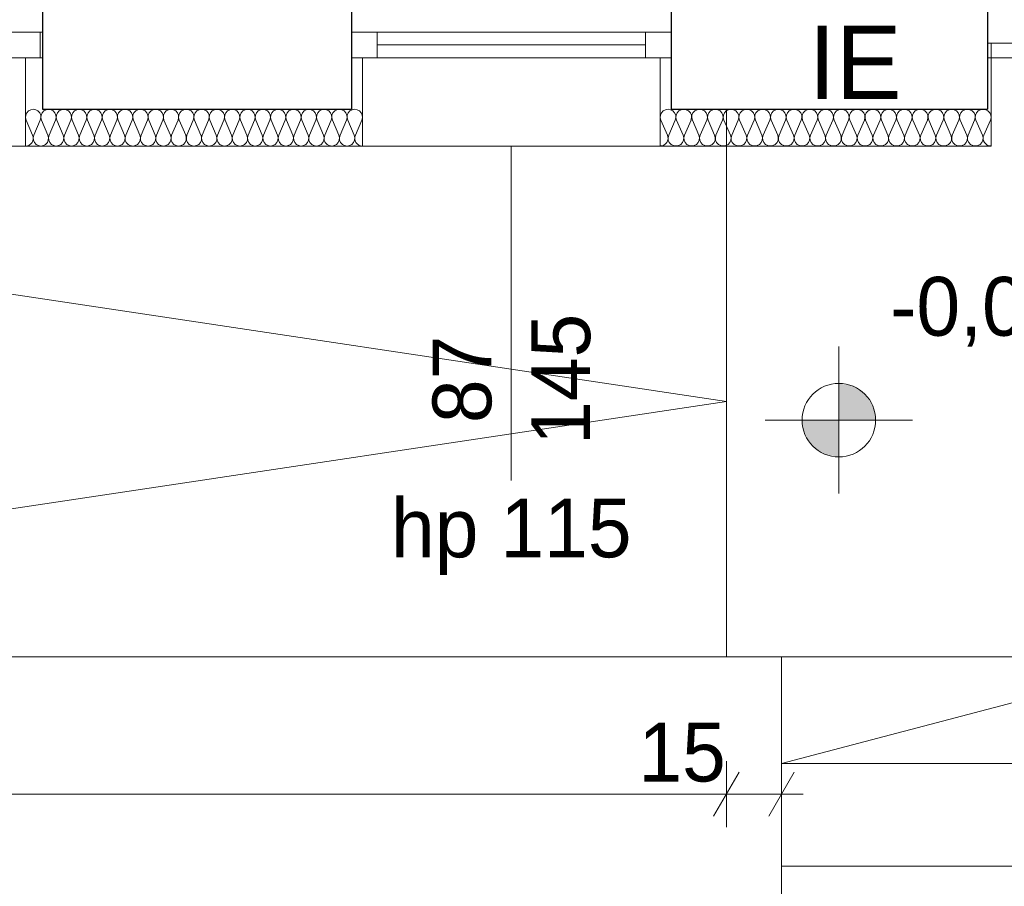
# Model space of a CAD drawing. Extents: x -510370 to -355890, y -22547 to 182180.
# Tile 28 of 256: x -427147 to -424469, y 20798 to 23156. Entities that reach past the tile are written whole.
import ezdxf

# ---------------------------------------------------------------- set-up
doc = ezdxf.new("R2010")
doc.units = 0
doc.header["$MEASUREMENT"] = 0
for name, color, linetype in [('Inwent Izolacje', 7, 'Continuous'), ('INWENT RZĘDNE', 7, 'Continuous'), ('INWENT WYMIARY', 7, 'Continuous')]:
    doc.layers.add(name, color=color, linetype=linetype)
for name, color, linetype, lineweight, true_color in [('Inwent Izolacje_Nr_Pióra__2', 7, 'Continuous', 13, 0x7f7f7f), ('INWENT OPISY_Nr_Pióra__88', 7, 'Continuous', 20, 0xfd4435), ('INWENT.ŚCIANY_Nr_Pióra__3', 7, 'Continuous', 18, 0xff6600)]:
    doc.layers.add(name, color=color, linetype=linetype, lineweight=lineweight, true_color=true_color)
for name, color, linetype, lineweight in [('INWENT RZĘDNE_Nr_Pióra__21', 7, 'Continuous', 9), ('INWENT WYMIARY_Nr_Pióra__21', 7, 'Continuous', 9), ('INWENT. DRZWI_Nr_Pióra__5', 7, 'Continuous', 13), ('INWENT. OKNA_Nr_Pióra__21', 7, 'Continuous', 9), ('INWENT. OKNA_Nr_Pióra__5', 7, 'Continuous', 13), ('INWENT.ŚCIANY_Nr_Pióra__1', 7, 'Continuous', 25), ('INWENT.ŚCIANY_Nr_Pióra__21', 7, 'Continuous', 9), ('Istniejące schody_Nr_Pióra__5', 7, 'Continuous', 13)]:
    doc.layers.add(name, color=color, linetype=linetype, lineweight=lineweight)
doc.styles.add('GENERATED_STYLE_1', font='txt')
doc.styles.add('GENERATED_STYLE_2', font='txt')
doc.styles.add('GENERATED_STYLE_5', font='txt')
doc.dimstyles.new('GENERATED_STYLE__1', dxfattribs={"dimtxt": 160.000002, "dimasz": 91.2, "dimexe": 0.18, "dimexo": 0, "dimgap": 0.09, "dimtad": 1, "dimtih": 1, "dimtoh": 1, "dimdec": 0, "dimlfac": 0.1, "dimzin": 0, "dimdsep": 46, "dimtxsty": 'GENERATED_STYLE_1', "dimblk": 'ARROWHEAD_2', "dimblk1": 'ARROWHEAD_2', "dimblk2": 'ARROWHEAD_2', "dimcen": 0.09, "dimclrd": 7, "dimclre": 7, "dimclrt": 7, "dimazin": 0, "dimtfac": 1, "dimtdec": 4, "dimtmove": 0, "dimatfit": 3, "dimfxl": 0, "dimtolj": 1, "dimtzin": 0, "dimarcsym": 0})

# ---------------------------------------------------------------- blocks, each defined once
blk = doc.blocks.new('Izolacja cieplna 14_15', base_point=(-427130.9, 22812.6))
at = {"layer": 'Inwent Izolacje_Nr_Pióra__2', "linetype": 'Continuous'}
for p, q in [((-427129.2, 22882.8), (-427111.9, 22842.4)), ((-427108.4, 22842.4), (-427091.1, 22882.8)), ((-427087.6, 22882.8), (-427070.2, 22842.4)), ((-427066.7, 22842.4), (-427049.4, 22882.8)), ((-427045.9, 22882.8), (-427028.6, 22842.4)), ((-427025.1, 22842.4), (-427007.8, 22882.8)), ((-427004.3, 22882.8), (-426987, 22842.4)), ((-426983.5, 22842.4), (-426966.2, 22882.8)), ((-426962.7, 22882.8), (-426945.3, 22842.4)), ((-426941.8, 22842.4), (-426924.5, 22882.8)), ((-426921, 22882.8), (-426903.7, 22842.4)), ((-426900.2, 22842.4), (-426882.9, 22882.8)), ((-426879.4, 22882.8), (-426862.1, 22842.4)), ((-426858.6, 22842.4), (-426841.2, 22882.8)), ((-426837.7, 22882.8), (-426820.4, 22842.4)), ((-426816.9, 22842.4), (-426799.6, 22882.8)), ((-426796.1, 22882.8), (-426778.8, 22842.4)), ((-426775.3, 22842.4), (-426758, 22882.8)), ((-426754.5, 22882.8), (-426737.2, 22842.4)), ((-426733.7, 22842.4), (-426716.3, 22882.8)), ((-426712.8, 22882.8), (-426695.5, 22842.4)), ((-426692, 22842.4), (-426674.7, 22882.8)), ((-426671.2, 22882.8), (-426653.9, 22842.4)), ((-426650.4, 22842.4), (-426633.1, 22882.8)), ((-426629.6, 22882.8), (-426612.2, 22842.4)), ((-426608.7, 22842.4), (-426591.4, 22882.8)), ((-426587.9, 22882.8), (-426570.6, 22842.4)), ((-426567.1, 22842.4), (-426549.8, 22882.8)), ((-426546.3, 22882.8), (-426529, 22842.4)), ((-426525.5, 22842.4), (-426508.2, 22882.8)), ((-426504.7, 22882.8), (-426487.3, 22842.4)), ((-426483.8, 22842.4), (-426466.5, 22882.8)), ((-426463, 22882.8), (-426445.7, 22842.4)), ((-426442.2, 22842.4), (-426424.9, 22882.8)), ((-426421.4, 22882.8), (-426404.1, 22842.4)), ((-426400.6, 22842.4), (-426383.2, 22882.8)), ((-426379.7, 22882.8), (-426362.4, 22842.4)), ((-426358.9, 22842.4), (-426341.6, 22882.8)), ((-426338.1, 22882.8), (-426320.8, 22842.4)), ((-426317.3, 22842.4), (-426300, 22882.8)), ((-426296.5, 22882.8), (-426279.2, 22842.4)), ((-426275.7, 22842.4), (-426258.3, 22882.8)), ((-426254.8, 22882.8), (-426237.5, 22842.4)), ((-426234, 22842.4), (-426216.7, 22882.8))]:
    blk.add_line(p, q, dxfattribs=at)
for centre, start_param, end_param in [((-427110.1, 22891.3), 4.299595, 8.266775), ((-427068.5, 22891.3), 4.299595, 8.266775), ((-427026.9, 22891.3), 4.299595, 8.266775), ((-426985.2, 22891.3), 4.299595, 8.266775), ((-426943.6, 22891.3), 4.299595, 8.266775), ((-426901.9, 22891.3), 4.299595, 8.266775), ((-426860.3, 22891.3), 4.299595, 8.266775), ((-426818.7, 22891.3), 4.299595, 8.266775), ((-426777, 22891.3), 4.299595, 8.266775), ((-426735.4, 22891.3), 4.299595, 8.266775), ((-426693.8, 22891.3), 4.299595, 8.266775), ((-426652.1, 22891.3), 4.299595, 8.266775), ((-426610.5, 22891.3), 4.299595, 8.266775), ((-426568.9, 22891.3), 4.299595, 8.266775), ((-426527.2, 22891.3), 4.299595, 8.266775), ((-426485.6, 22891.3), 4.299595, 8.266775), ((-426443.9, 22891.3), 4.299595, 8.266775), ((-426402.3, 22891.3), 4.299595, 8.266775), ((-426360.7, 22891.3), 4.299595, 8.266775), ((-426319, 22891.3), 4.299595, 8.266775), ((-426277.4, 22891.3), 4.299595, 8.266775), ((-426235.8, 22891.3), 4.299595, 8.266775), ((-427130.9, 22833.9), 3.141593, 5.125182), ((-427089.3, 22833.9), 1.158004, 5.125183), ((-427047.7, 22833.9), 1.158004, 5.125183), ((-427006, 22833.9), 1.158004, 5.125183), ((-426964.4, 22833.9), 1.158004, 5.125183), ((-426922.8, 22833.9), 1.158004, 5.125183), ((-426881.1, 22833.9), 1.158004, 5.125183), ((-426839.5, 22833.9), 1.158004, 5.125183), ((-426797.9, 22833.9), 1.158004, 5.125183), ((-426756.2, 22833.9), 1.158004, 5.125183), ((-426714.6, 22833.9), 1.158004, 5.125183), ((-426672.9, 22833.9), 1.158004, 5.125183), ((-426631.3, 22833.9), 1.158004, 5.125183), ((-426589.7, 22833.9), 1.158004, 5.125183), ((-426548, 22833.9), 1.158004, 5.125183), ((-426506.4, 22833.9), 1.158004, 5.125183), ((-426464.8, 22833.9), 1.158004, 5.125183), ((-426423.1, 22833.9), 1.158004, 5.125183), ((-426381.5, 22833.9), 1.158004, 5.125183), ((-426339.9, 22833.9), 1.158004, 5.125183), ((-426298.2, 22833.9), 1.158004, 5.125183), ((-426256.6, 22833.9), 1.158004, 5.125183), ((-426214.9, 22833.9), 1.158004, 3.141593)]:
    blk.add_ellipse(centre, major_axis=(0, 21.3), ratio=0.978859, start_param=start_param, end_param=end_param, dxfattribs=at)
blk = doc.blocks.new('Izolacja cieplna 14_16', base_point=(-425404.9, 22812.6))
at = {"layer": 'Inwent Izolacje_Nr_Pióra__2', "linetype": 'Continuous'}
for p, q in [((-425403.1, 22882.8), (-425385.3, 22842.4)), ((-425381.7, 22842.4), (-425363.9, 22882.8)), ((-425360.3, 22882.8), (-425342.5, 22842.4)), ((-425338.9, 22842.4), (-425321, 22882.8)), ((-425317.4, 22882.8), (-425299.6, 22842.4)), ((-425296, 22842.4), (-425278.2, 22882.8)), ((-425274.6, 22882.8), (-425256.7, 22842.4)), ((-425253.1, 22842.4), (-425235.3, 22882.8)), ((-425231.7, 22882.8), (-425213.9, 22842.4)), ((-425210.3, 22842.4), (-425192.5, 22882.8)), ((-425188.9, 22882.8), (-425171, 22842.4)), ((-425167.4, 22842.4), (-425149.6, 22882.8)), ((-425146, 22882.8), (-425128.2, 22842.4)), ((-425124.6, 22842.4), (-425106.7, 22882.8)), ((-425103.1, 22882.8), (-425085.3, 22842.4)), ((-425081.7, 22842.4), (-425063.9, 22882.8)), ((-425060.3, 22882.8), (-425042.5, 22842.4)), ((-425038.9, 22842.4), (-425021, 22882.8)), ((-425017.4, 22882.8), (-424999.6, 22842.4)), ((-424996, 22842.4), (-424978.2, 22882.8)), ((-424974.6, 22882.8), (-424956.7, 22842.4)), ((-424953.1, 22842.4), (-424935.3, 22882.8)), ((-424931.7, 22882.8), (-424913.9, 22842.4)), ((-424910.3, 22842.4), (-424892.5, 22882.8)), ((-424888.9, 22882.8), (-424871, 22842.4)), ((-424867.4, 22842.4), (-424849.6, 22882.8)), ((-424846, 22882.8), (-424828.2, 22842.4)), ((-424824.6, 22842.4), (-424806.7, 22882.8)), ((-424803.1, 22882.8), (-424785.3, 22842.4)), ((-424781.7, 22842.4), (-424763.9, 22882.8)), ((-424760.3, 22882.8), (-424742.5, 22842.4)), ((-424738.9, 22842.4), (-424721, 22882.8)), ((-424717.4, 22882.8), (-424699.6, 22842.4)), ((-424696, 22842.4), (-424678.2, 22882.8)), ((-424674.6, 22882.8), (-424656.7, 22842.4)), ((-424653.1, 22842.4), (-424635.3, 22882.8)), ((-424631.7, 22882.8), (-424613.9, 22842.4)), ((-424610.3, 22842.4), (-424592.5, 22882.8)), ((-424588.9, 22882.8), (-424571, 22842.4)), ((-424567.4, 22842.4), (-424549.6, 22882.8)), ((-424546, 22882.8), (-424528.2, 22842.4)), ((-424524.6, 22842.4), (-424506.7, 22882.8))]:
    blk.add_line(p, q, dxfattribs=at)
for centre, start_param, end_param in [((-425383.5, 22891.3), 5.870392, 9.837571), ((-425340.7, 22891.3), 5.870392, 9.837571), ((-425297.8, 22891.3), 5.870392, 9.837571), ((-425254.9, 22891.3), 5.870392, 9.837571), ((-425212.1, 22891.3), 5.870392, 9.837571), ((-425169.2, 22891.3), 5.870392, 9.837571), ((-425126.4, 22891.3), 5.870392, 9.837571), ((-425083.5, 22891.3), 5.870392, 9.837571), ((-425040.7, 22891.3), 5.870392, 9.837571), ((-424997.8, 22891.3), 5.870392, 9.837571), ((-424954.9, 22891.3), 5.870392, 9.837571), ((-424912.1, 22891.3), 5.870392, 9.837571), ((-424869.2, 22891.3), 5.870392, 9.837571), ((-424826.4, 22891.3), 5.870392, 9.837571), ((-424783.5, 22891.3), 5.870392, 9.837571), ((-424740.7, 22891.3), 5.870392, 9.837571), ((-424697.8, 22891.3), 5.870392, 9.837571), ((-424654.9, 22891.3), 5.870392, 9.837571), ((-424612.1, 22891.3), 5.870392, 9.837571), ((-424569.2, 22891.3), 5.870392, 9.837571), ((-424526.4, 22891.3), 5.870392, 9.837571), ((-425404.9, 22833.9), 4.712389, 6.695979), ((-425362.1, 22833.9), 2.7288, 6.695979), ((-425319.2, 22833.9), 2.7288, 6.695979), ((-425276.4, 22833.9), 2.7288, 6.695979), ((-425233.5, 22833.9), 2.7288, 6.695979), ((-425190.7, 22833.9), 2.7288, 6.695979), ((-425147.8, 22833.9), 2.7288, 6.695979), ((-425104.9, 22833.9), 2.7288, 6.695979), ((-425062.1, 22833.9), 2.7288, 6.695979), ((-425019.2, 22833.9), 2.7288, 6.695979), ((-424976.4, 22833.9), 2.7288, 6.695979), ((-424933.5, 22833.9), 2.7288, 6.695979), ((-424890.7, 22833.9), 2.7288, 6.695979), ((-424847.8, 22833.9), 2.7288, 6.695979), ((-424804.9, 22833.9), 2.7288, 6.695979), ((-424762.1, 22833.9), 2.7288, 6.695979), ((-424719.2, 22833.9), 2.7288, 6.695979), ((-424676.4, 22833.9), 2.7288, 6.695979), ((-424633.5, 22833.9), 2.7288, 6.695979), ((-424590.7, 22833.9), 2.7288, 6.695979), ((-424547.8, 22833.9), 2.7288, 6.695979), ((-424504.9, 22833.9), 2.7288, 4.712389)]:
    blk.add_ellipse(centre, major_axis=(21.4, 0), ratio=0.992498, start_param=start_param, end_param=end_param, dxfattribs=at)
blk = doc.blocks.new('*D431')
at = {"layer": 'INWENT WYMIARY_Nr_Pióra__21', "linetype": 'Continuous'}
for p, q in [((-430444.9, 19623.3), (-430444.9, 19803.3)), ((-415244.9, 19623.3), (-415244.9, 19803.3)), ((-430410.3, 19773.3), (-430479.6, 19653.3)), ((-415210.3, 19773.3), (-415279.6, 19653.3)), ((-430503.6, 19713.3), (-430444.9, 19713.3)), ((-430444.9, 19713.3), (-415244.9, 19713.3))]:
    blk.add_line(p, q, dxfattribs=at)
at = {"layer": 'INWENT WYMIARY_Nr_Pióra__21', "char_height": 160, "attachment_point": 7, "style": 'GENERATED_STYLE_1'}
for s, insert in [('{1\xa0520}', (-423075.3, 19745.3)), ('{49}', (-415104, 19745.3))]:
    blk.add_mtext(s, dxfattribs=dict(at, insert=insert))
blk = doc.blocks.new('ARROWHEAD_2')
at = {"color": 0, "linetype": 'Continuous', "lineweight": 0}
for p, q in [((-0.378, -0.655), (0.378, 0.655)), ((0, 0), (-1, 0))]:
    blk.add_line(p, q, dxfattribs=at)
blk = doc.blocks.new('*D432')
at = {"layer": 'INWENT WYMIARY_Nr_Pióra__21', "linetype": 'Continuous'}
for p, q in [((-415244.9, 19623.3), (-415244.9, 19803.3)), ((-414758.2, 19623.3), (-414758.2, 19803.3)), ((-415210.3, 19773.3), (-415279.6, 19653.3)), ((-414792.8, 19653.3), (-414723.5, 19773.3)), ((-415244.9, 19713.3), (-414758.2, 19713.3)), ((-414758.2, 19713.3), (-414699.5, 19713.3))]:
    blk.add_line(p, q, dxfattribs=at)
at = {"layer": 'INWENT WYMIARY_Nr_Pióra__21', "char_height": 160, "attachment_point": 7, "style": 'GENERATED_STYLE_1'}
for s, insert in [('{1\xa0520}', (-423075.3, 19745.3)), ('{49}', (-415104, 19745.3))]:
    blk.add_mtext(s, dxfattribs=dict(at, insert=insert))
blk = doc.blocks.new('*D433')
at = {"layer": 'INWENT WYMIARY_Nr_Pióra__21', "linetype": 'Continuous'}
for p, q in [((-430444.9, 19318.2), (-430444.9, 19498.2)), ((-414758.2, 19318.2), (-414758.2, 19498.2)), ((-430410.3, 19468.2), (-430479.6, 19348.2)), ((-414792.8, 19348.2), (-414723.5, 19468.2)), ((-430503.6, 19408.2), (-430444.9, 19408.2)), ((-430444.9, 19408.2), (-414758.2, 19408.2)), ((-414758.2, 19408.2), (-414699.5, 19408.2))]:
    blk.add_line(p, q, dxfattribs=at)
at = {"layer": 'INWENT WYMIARY_Nr_Pióra__21', "insert": (-422832, 19440.2), "char_height": 160, "attachment_point": 7, "style": 'GENERATED_STYLE_1'}
blk.add_mtext('{1\xa0569}', dxfattribs=at)
blk = doc.blocks.new('*D435')
at = {"layer": 'INWENT WYMIARY_Nr_Pióra__21', "linetype": 'Continuous'}
for p, q in [((-430444.9, 19888.8), (-430444.9, 20068.8)), ((-430284.9, 19888.8), (-430284.9, 20068.8)), ((-430410.3, 20038.8), (-430479.6, 19918.8)), ((-430250.3, 20038.8), (-430319.6, 19918.8)), ((-430503.6, 19978.8), (-430444.9, 19978.8)), ((-430444.9, 19978.8), (-430284.9, 19978.8))]:
    blk.add_line(p, q, dxfattribs=at)
at = {"layer": 'INWENT WYMIARY_Nr_Pióra__21', "char_height": 160, "attachment_point": 7, "style": 'GENERATED_STYLE_1'}
for s, insert in [('{16}', (-430684.4, 20010.8)), ('{43}', (-430172.3, 20010.8)), ('{478}', (-427618.5, 20010.8)), ('{221}', (-424123.5, 20010.8))]:
    blk.add_mtext(s, dxfattribs=dict(at, insert=insert))
blk = doc.blocks.new('*D436')
at = {"layer": 'INWENT WYMIARY_Nr_Pióra__21', "linetype": 'Continuous'}
for p, q in [((-430284.9, 19888.8), (-430284.9, 20068.8)), ((-429854.9, 19888.8), (-429854.9, 20068.8)), ((-430250.3, 20038.8), (-430319.6, 19918.8)), ((-429820.3, 20038.8), (-429889.6, 19918.8)), ((-430284.9, 19978.8), (-429854.9, 19978.8))]:
    blk.add_line(p, q, dxfattribs=at)
at = {"layer": 'INWENT WYMIARY_Nr_Pióra__21', "char_height": 160, "attachment_point": 7, "style": 'GENERATED_STYLE_1'}
for s, insert in [('{16}', (-430684.4, 20010.8)), ('{43}', (-430172.3, 20010.8)), ('{478}', (-427618.5, 20010.8)), ('{221}', (-424123.5, 20010.8))]:
    blk.add_mtext(s, dxfattribs=dict(at, insert=insert))
blk = doc.blocks.new('*D437')
at = {"layer": 'INWENT WYMIARY_Nr_Pióra__21', "linetype": 'Continuous'}
for p, q in [((-429854.9, 19888.8), (-429854.9, 20068.8)), ((-425074.9, 19888.8), (-425074.9, 20068.8)), ((-429820.3, 20038.8), (-429889.6, 19918.8)), ((-425040.3, 20038.8), (-425109.6, 19918.8)), ((-429854.9, 19978.8), (-425074.9, 19978.8))]:
    blk.add_line(p, q, dxfattribs=at)
at = {"layer": 'INWENT WYMIARY_Nr_Pióra__21', "char_height": 160, "attachment_point": 7, "style": 'GENERATED_STYLE_1'}
for s, insert in [('{16}', (-430684.4, 20010.8)), ('{43}', (-430172.3, 20010.8)), ('{478}', (-427618.5, 20010.8)), ('{221}', (-424123.5, 20010.8))]:
    blk.add_mtext(s, dxfattribs=dict(at, insert=insert))
blk = doc.blocks.new('*D439')
at = {"layer": 'INWENT WYMIARY_Nr_Pióra__21', "linetype": 'Continuous'}
for p, q in [((-429854.9, 20959.1), (-429854.9, 21139.1)), ((-425224.9, 20959.1), (-425224.9, 21139.1)), ((-429820.3, 21109.1), (-429889.6, 20989.1)), ((-425190.3, 21109.1), (-425259.6, 20989.1)), ((-429913.6, 21049.1), (-429854.9, 21049.1)), ((-429854.9, 21049.1), (-425224.9, 21049.1))]:
    blk.add_line(p, q, dxfattribs=at)
at = {"layer": 'INWENT WYMIARY_Nr_Pióra__21', "char_height": 160, "attachment_point": 7, "style": 'GENERATED_STYLE_1'}
for s, insert in [('{463}', (-427795.9, 21081.1)), ('{15}', (-425464.4, 21081.1))]:
    blk.add_mtext(s, dxfattribs=dict(at, insert=insert))
blk = doc.blocks.new('*D440')
at = {"layer": 'INWENT WYMIARY_Nr_Pióra__21', "linetype": 'Continuous'}
for p, q in [((-425224.9, 20959.1), (-425224.9, 21139.1)), ((-425074.9, 20959.1), (-425074.9, 21139.1)), ((-425190.3, 21109.1), (-425259.6, 20989.1)), ((-425109.6, 20989.1), (-425040.3, 21109.1)), ((-425224.9, 21049.1), (-425074.9, 21049.1)), ((-425074.9, 21049.1), (-425016.3, 21049.1))]:
    blk.add_line(p, q, dxfattribs=at)
at = {"layer": 'INWENT WYMIARY_Nr_Pióra__21', "char_height": 160, "attachment_point": 7, "style": 'GENERATED_STYLE_1'}
for s, insert in [('{463}', (-427795.9, 21081.1)), ('{15}', (-425464.4, 21081.1))]:
    blk.add_mtext(s, dxfattribs=dict(at, insert=insert))
blk = doc.blocks.new('Koty wysokościowe_17', base_point=(-424918.9, 22066.6))
at = {"layer": 'INWENT RZĘDNE_Nr_Pióra__21', "linetype": 'Continuous'}
for points in [[(-424918.9, 22066.6), (-424818.9, 22066.6), (-424826.5, 22104.9), (-424848.2, 22137.3), (-424880.6, 22159), (-424918.9, 22166.6)], [(-424918.9, 22066.6), (-425018.9, 22066.6), (-425011.3, 22028.3), (-424989.6, 21995.9), (-424957.1, 21974.2), (-424918.9, 21966.6)]]:
    blk.add_hatch(color=256, dxfattribs=at).paths.add_polyline_path(points, flags=0)
for p, q in [((-424918.9, 21866.6), (-424918.9, 22266.6)), ((-425118.9, 22066.6), (-424718.9, 22066.6))]:
    blk.add_line(p, q, dxfattribs=at)
blk.add_circle((-424918.9, 22066.6), 100, dxfattribs=at)
at = {"layer": 'INWENT RZĘDNE_Nr_Pióra__21', "insert": (-424779.2, 22266.6), "char_height": 160, "attachment_point": 7, "style": 'GENERATED_STYLE_2'}
blk.add_mtext('{-0,02}', dxfattribs=at)

msp = doc.modelspace()

# ---------------------------------------------------------------- linework, layer by layer
at = {"layer": 'INWENT. DRZWI_Nr_Pióra__5', "linetype": 'Continuous'}
for p, q in [((-424434.9, 23092.6), (-424514.9, 23092.6)), ((-424504.9, 23092.6), (-424504.9, 23052.6)), ((-423554.9, 23052.6), (-424514.9, 23052.6))]:
    msp.add_line(p, q, dxfattribs=at)
at = {"layer": 'INWENT. OKNA_Nr_Pióra__5', "linetype": 'Continuous'}
for p, q in [((-427964.9, 23122.6), (-427084.9, 23122.6)), ((-427090.9, 23122.6), (-427090.9, 23052.6)), ((-426244.9, 23122.6), (-426244.9, 23052.6)), ((-426244.9, 23122.6), (-425374.9, 23122.6)), ((-426174.9, 23122.6), (-426174.9, 23052.6)), ((-425444.9, 23122.6), (-425444.9, 23052.6)), ((-425374.9, 23122.6), (-425374.9, 23052.6)), ((-426174.9, 23087.6), (-425444.9, 23087.6)), ((-427964.9, 23052.6), (-427084.9, 23052.6)), ((-426244.9, 23052.6), (-425374.9, 23052.6)), ((-425809.9, 22812.6), (-425809.9, 21902.6))]:
    msp.add_line(p, q, dxfattribs=at)
at = {"layer": 'INWENT.ŚCIANY_Nr_Pióra__1', "linetype": 'Continuous'}
for p, q in [((-427084.9, 23352.6), (-427084.9, 22912.6)), ((-426244.9, 23352.6), (-426244.9, 22912.6)), ((-425374.9, 23352.6), (-425374.9, 22912.6)), ((-424514.9, 23352.6), (-424514.9, 22912.6)), ((-427084.9, 22912.6), (-426244.9, 22912.6)), ((-425374.9, 22912.6), (-424514.9, 22912.6))]:
    msp.add_line(p, q, dxfattribs=at)
at = {"layer": 'INWENT.ŚCIANY_Nr_Pióra__21', "linetype": 'Continuous'}
for p, q in [((-427920.9, 22812.6), (-427130.9, 22812.6)), ((-426214.9, 22812.6), (-425404.9, 22812.6))]:
    msp.add_line(p, q, dxfattribs=at)
at = {"layer": 'INWENT.ŚCIANY_Nr_Pióra__3', "linetype": 'Continuous'}
for p, q in [((-427130.9, 22812.6), (-427130.9, 23052.6)), ((-426214.9, 22812.6), (-426214.9, 23052.6)), ((-425404.9, 22812.6), (-425404.9, 23052.6)), ((-424504.9, 22812.6), (-424504.9, 23052.6)), ((-427130.9, 22812.6), (-426214.9, 22812.6)), ((-425404.9, 22812.6), (-424504.9, 22812.6))]:
    msp.add_line(p, q, dxfattribs=at)
at = {"layer": 'Istniejące schody_Nr_Pióra__5', "linetype": 'Continuous'}
for p, q in [((-425224.9, 22912.6), (-425224.9, 21422.6)), ((-425224.9, 22117.6), (-429854.9, 22812.6)), ((-425224.9, 22117.6), (-429854.9, 21422.6)), ((-429854.9, 21422.6), (-425074.9, 21422.6)), ((-422864.9, 21422.6), (-425074.9, 21422.6)), ((-425074.9, 21422.6), (-425074.9, 20282.6)), ((-423969.9, 21422.6), (-425074.9, 21132.6)), ((-422864.9, 21132.6), (-425074.9, 21132.6)), ((-422864.9, 20852.6), (-425074.9, 20852.6))]:
    msp.add_line(p, q, dxfattribs=at)

# ---------------------------------------------------------------- block references
at = {"layer": 'Inwent Izolacje', "color": 104, "linetype": 'Continuous', "lineweight": 13, "true_color": 0x029e21}
for name, p in [('Izolacja cieplna 14_15', (-427130.9, 22812.6)), ('Izolacja cieplna 14_16', (-425404.9, 22812.6))]:
    msp.add_blockref(name, p, dxfattribs=at)
at = {"layer": 'INWENT RZĘDNE'}
msp.add_blockref('Koty wysokościowe_17', (-424918.9, 22066.6), dxfattribs=at)

# ---------------------------------------------------------------- texts
at = {"layer": 'INWENT OPISY_Nr_Pióra__88', "linetype": 'Continuous', "insert": (-424874.9, 23140.1), "char_height": 200, "attachment_point": 2, "style": 'GENERATED_STYLE_5'}
msp.add_mtext('{IE}', dxfattribs=at)
at = {"layer": 'INWENT. OKNA_Nr_Pióra__21', "linetype": 'Continuous', "insert": (-426024.1, 22177.6), "char_height": 160, "width": 709.227, "attachment_point": 2, "rotation": 90, "line_spacing_factor": 1.007581, "style": 'GENERATED_STYLE_5'}
msp.add_mtext('{87\\P145}', dxfattribs=at)
at = {"layer": 'INWENT. OKNA_Nr_Pióra__21', "linetype": 'Continuous', "insert": (-425809.9, 21853.3), "char_height": 160, "attachment_point": 2, "style": 'GENERATED_STYLE_5'}
msp.add_mtext('{hp 115}', dxfattribs=at)

# ---------------------------------------------------------------- dimensions: what is measured, and where the dimension line sits
at = {"layer": 'INWENT WYMIARY', "linetype": 'Continuous'}
for base, p1, p2, picture, middle in [((-430444.9, 19978.8), (-430444.9, 22812.6), (-430284.9, 22912.6), '*D435', (-430563, 20090.8)), ((-430444.9, 19978.8), (-430284.9, 22912.6), (-429854.9, 21422.6), '*D436', (-430050.9, 20090.8)), ((-430444.9, 19713.3), (-430444.9, 22812.6), (-415244.9, 22722.6), '*D431', (-422801.8, 19825.3)), ((-430444.9, 19408.2), (-430444.9, 22812.6), (-414758.2, 22682.6), '*D433', (-422558.4, 19520.2)), ((-430444.9, 19713.3), (-415244.9, 22722.6), (-414758.2, 22682.6), '*D432', (-414982.5, 19825.3)), ((-430444.9, 19978.8), (-429854.9, 21422.6), (-425074.9, 20282.6), '*D437', (-427436.4, 20090.8)), ((-429854.9, 21049.1), (-429854.9, 21422.6), (-425224.9, 21422.6), '*D439', (-427613.8, 21161.1)), ((-429854.9, 21049.1), (-425224.9, 21422.6), (-425074.9, 20852.6), '*D440', (-425343, 21161.1))]:
    dim = msp.add_linear_dim(base=base, p1=p1, p2=p2, dimstyle='GENERATED_STYLE__1', dxfattribs=at)
    dim.commit()
    dim.dimension.update_dxf_attribs({"geometry": picture, "text_midpoint": middle})

doc.saveas('drawing.dxf')
